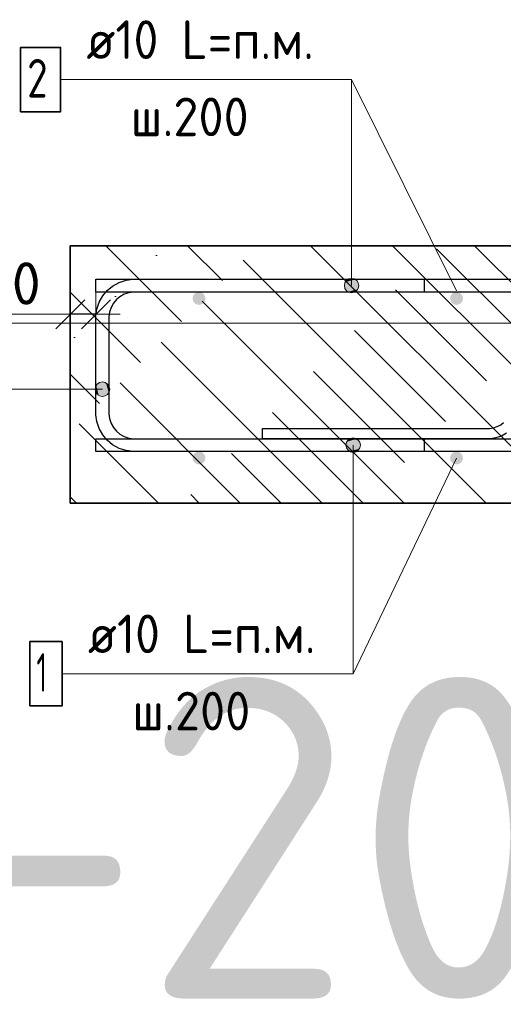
# Model space of a CAD drawing. Header units: metres. Extents: x -38 to 98, y -15 to 21.
# Tile 117 of 147: x 72.128 to 72.504, y 7.942 to 8.708. Entities that reach past the tile are written whole.
import ezdxf

# ---------------------------------------------------------------- set-up
doc = ezdxf.new("R2010")
doc.units = ezdxf.units.M
doc.header["$PDMODE"] = 65
for name, color, linetype, lineweight in [('XR$3$Арм. стержнями верхней зоны', 180, 'Continuous', 35), ('XR$3$Арм. стержнями нижней зоны', 180, 'Continuous', 35), ('XR$3$Арм.стержн. Арматура края', 96, 'Continuous', 35), ('XR$3$Размерная линия_ общее', 7, 'Continuous', 13), ('XR$4$Текст_ примечание', 7, 'Continuous', 13), ('XR$5$Арм. стержнями верхней зоны', 180, 'Continuous', 35), ('XR$5$Арм. стержнями нижней зоны', 180, 'Continuous', 35), ('XR$5$Арм.стержн. Арматура края', 96, 'Continuous', 35), ('XR$5$Размерная линия_ общее', 7, 'Continuous', 13)]:
    doc.layers.add(name, color=color, linetype=linetype, lineweight=lineweight)
doc.layers.add('XR$3$Арм.стержн. Фиксатор', color=7, linetype='Continuous', lineweight=35, true_color=0x501e0f)
doc.layers.add('XR$5$Арм.стержн. Фиксатор', color=7, linetype='Continuous', lineweight=35, true_color=0x501e0f)
doc.styles.add('ISOCPEUR', font='txt')
doc.dimstyles.new('DIMSTYLE_11', dxfattribs={"dimtxt": 0.033, "dimasz": 0.0375, "dimexe": 0, "dimexo": 0, "dimgap": 0.0165, "dimtad": 2, "dimdec": 0, "dimlfac": 1000, "dimrnd": 1, "dimzin": 12, "dimdsep": 46, "dimtxsty": 'ISOCPEUR', "dimblk1": 'ALL_ML_STRICH', "dimblk2": 'ALL_ML_STRICH', "dimsah": 1, "dimcen": 0, "dimclrd": 7, "dimclre": 256, "dimclrt": 7, "dimadec": 0, "dimazin": 0, "dimtfac": 1, "dimtdec": 0, "dimtix": 1, "dimtmove": 2, "dimatfit": 3, "dimfxl": 0, "dimtvp": 1.2, "dimtzin": 0, "dimlwd": 0, "dimlwe": -3, "dimarcsym": 0})
pattern_1 = [(135, (0, 0), (-0.031819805, -0.031819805), [0.4, -0.05, 0, -0.05]), (135, (-0.01591, -0.01591), (-0.031819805, -0.031819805), [0.8, -0.1, 0.1, -0.1])]

# ---------------------------------------------------------------- blocks, each defined once
blk = doc.blocks.new('ALL_ML_STRICH')
at = {"color": 0, "linetype": 'ByBlock', "lineweight": -2}
for p, q in [((0, -0.5), (0, 0.5)), ((-0.3, -0.3), (0.3, 0.3)), ((-1, 0), (0.5, 0))]:
    blk.add_line(p, q, dxfattribs=at)
blk = doc.blocks.new('*D140')
at = {"layer": 'DEFPOINTS', "color": 7, "linetype": 'Continuous', "lineweight": 13, "transparency": 33554687}
for p in [(72.1875, 8.47857), (72.1875, 8.44358), (72.1675, 8.43858)]:
    blk.add_point(p, dxfattribs=at)
at = {"layer": 'XR$3$Размерная линия_ общее', "color": 253, "linetype": 'Continuous', "lineweight": -2, "true_color": 0xa0a0a0, "transparency": 33554687}
for p, q in [((72.1675, 8.45858), (72.1675, 8.47857)), ((72.1875, 8.46358), (72.1875, 8.47857))]:
    blk.add_line(p, q, dxfattribs=at)
at = {"layer": 'XR$3$Размерная линия_ общее', "color": 7, "linetype": 'Continuous', "lineweight": -2, "transparency": 33554687}
blk.add_line((72.1875, 8.47857), (72.1675, 8.47857), dxfattribs=at)
at = {"layer": 'XR$3$Размерная линия_ общее', "color": 7, "linetype": 'Continuous', "lineweight": 13, "transparency": 33554687, "xscale": 0.0375, "yscale": 0.0375, "zscale": 0.0375}
for p, rotation in [((72.1675, 8.47857), 180), ((72.1875, 8.47857), 360)]:
    blk.add_blockref('ALL_ML_STRICH', p, dxfattribs=dict(at, rotation=rotation))
at = {"layer": 'XR$3$Размерная линия_ общее', "color": 7, "linetype": 'Continuous', "lineweight": 13, "transparency": 33554687, "insert": (72.12208, 8.50257), "char_height": 0.033, "width": 0.066, "attachment_point": 5, "style": 'ISOCPEUR'}
blk.add_mtext('\\A1;{20}', dxfattribs=at)
at = {"layer": 'XR$3$Размерная линия_ общее', "color": 7, "linetype": 'Continuous', "lineweight": 13, "transparency": 33554687, "insert": (72.09879, 8.42451), "char_height": 0.027, "width": 0.00135, "attachment_point": 1, "rotation": 180, "line_spacing_factor": 0.60241, "style": 'ISOCPEUR'}
blk.add_mtext('з.с.', dxfattribs=at)
blk = doc.blocks.new('*D779')
at = {"layer": 'DEFPOINTS', "color": 7, "linetype": 'Continuous', "lineweight": 13, "transparency": 33554687}
for p in [(72.1875, 8.47857), (72.1875, 8.44358), (72.1675, 8.43858)]:
    blk.add_point(p, dxfattribs=at)
at = {"layer": 'XR$5$Размерная линия_ общее', "color": 253, "linetype": 'Continuous', "lineweight": -2, "true_color": 0xa0a0a0, "transparency": 33554687}
for p, q in [((72.1675, 8.45858), (72.1675, 8.47857)), ((72.1875, 8.46358), (72.1875, 8.47857))]:
    blk.add_line(p, q, dxfattribs=at)
at = {"layer": 'XR$5$Размерная линия_ общее', "color": 7, "linetype": 'Continuous', "lineweight": -2, "transparency": 33554687}
blk.add_line((72.1875, 8.47857), (72.1675, 8.47857), dxfattribs=at)
at = {"layer": 'XR$5$Размерная линия_ общее', "color": 7, "linetype": 'Continuous', "lineweight": 13, "transparency": 33554687, "xscale": 0.0375, "yscale": 0.0375, "zscale": 0.0375}
for p, rotation in [((72.1675, 8.47857), 180), ((72.1875, 8.47857), 360)]:
    blk.add_blockref('ALL_ML_STRICH', p, dxfattribs=dict(at, rotation=rotation))
at = {"layer": 'XR$5$Размерная линия_ общее', "color": 7, "linetype": 'Continuous', "lineweight": 13, "transparency": 33554687, "insert": (72.12208, 8.50257), "char_height": 0.033, "width": 0.066, "attachment_point": 5, "style": 'ISOCPEUR'}
blk.add_mtext('\\A1;{20}', dxfattribs=at)
at = {"layer": 'XR$5$Размерная линия_ общее', "color": 7, "linetype": 'Continuous', "lineweight": 13, "transparency": 33554687, "insert": (72.09879, 8.42451), "char_height": 0.027, "width": 0.00135, "attachment_point": 1, "rotation": 180, "line_spacing_factor": 0.60241, "style": 'ISOCPEUR'}
blk.add_mtext('з.с.', dxfattribs=at)

msp = doc.modelspace()

# ---------------------------------------------------------------- hatches: boundary and pattern name
at = {"linetype": 'Continuous', "lineweight": 13, "transparency": 33554687}
h = msp.add_hatch(dxfattribs=at)
h.set_pattern_fill('__________540', scale=0.015, style=0, pattern_type=2)
h.set_pattern_definition(pattern_1)
h.paths.add_polyline_path([(72.1675, 8.53188), (72.1675, 8.33188), (72.75595, 8.33188), (72.75595, 8.53188)], flags=0)
h = msp.add_hatch(dxfattribs=at)
h.set_pattern_fill('__________540', scale=0.015, style=0, pattern_type=2)
h.set_pattern_definition(pattern_1)
h.paths.add_polyline_path([(72.1675, 8.53188), (72.1675, 8.33188), (72.75595, 8.33188), (72.75595, 8.53188)], flags=0)
at = {"layer": 'XR$3$Арм. стержнями верхней зоны', "linetype": 'Continuous', "lineweight": 13, "transparency": 33554687}
for points in [[(72.39085, 8.50369), (72.38117, 8.50369), (72.38039, 8.50088)], [(72.39085, 8.50369), (72.38039, 8.50088), (72.39164, 8.50088)], [(72.38882, 8.50571), (72.3832, 8.50571), (72.38117, 8.50369)], [(72.38882, 8.50571), (72.38117, 8.50369), (72.39085, 8.50369)], [(72.3832, 8.50571), (72.38882, 8.50571), (72.38601, 8.5065)], [(72.39164, 8.50088), (72.38039, 8.50088), (72.38117, 8.49806)], [(72.39164, 8.50088), (72.38117, 8.49806), (72.39085, 8.49806)], [(72.39085, 8.49806), (72.38117, 8.49806), (72.3832, 8.49604)], [(72.39085, 8.49806), (72.3832, 8.49604), (72.38882, 8.49604)], [(72.38882, 8.49604), (72.3832, 8.49604), (72.38601, 8.49525)]]:
    msp.add_hatch(color=7, dxfattribs=at).paths.add_polyline_path(points)
at = {"layer": 'XR$3$Арм. стержнями верхней зоны', "linetype": 'Continuous', "lineweight": 50, "transparency": 33554687}
for points in [[(72.27251, 8.49088), (72.27212, 8.49279), (72.27104, 8.49441), (72.26942, 8.4955), (72.26751, 8.49588), (72.26559, 8.4955), (72.26397, 8.49441), (72.26289, 8.49279), (72.26251, 8.49088), (72.26289, 8.48896), (72.26397, 8.48734), (72.26559, 8.48626), (72.26751, 8.48588), (72.26942, 8.48626), (72.27104, 8.48734), (72.27212, 8.48896)], [(72.47251, 8.49088), (72.47212, 8.49279), (72.47104, 8.49441), (72.46942, 8.4955), (72.46751, 8.49588), (72.46559, 8.4955), (72.46397, 8.49441), (72.46289, 8.49279), (72.46251, 8.49088), (72.46289, 8.48896), (72.46397, 8.48734), (72.46559, 8.48626), (72.46751, 8.48588), (72.46942, 8.48626), (72.47104, 8.48734), (72.47212, 8.48896)]]:
    msp.add_hatch(color=4, dxfattribs=at).paths.add_polyline_path(points)
at = {"layer": 'XR$3$Арм. стержнями нижней зоны', "linetype": 'Continuous', "lineweight": 13, "transparency": 33554687}
for points in [[(72.3824, 8.37969), (72.39207, 8.37969), (72.39005, 8.38171)], [(72.3824, 8.37969), (72.39005, 8.38171), (72.38442, 8.38171)], [(72.38442, 8.38171), (72.39005, 8.38171), (72.38723, 8.3825)], [(72.38161, 8.37688), (72.39286, 8.37688), (72.39207, 8.37969)], [(72.38161, 8.37688), (72.39207, 8.37969), (72.3824, 8.37969)], [(72.3824, 8.37406), (72.39286, 8.37688), (72.38161, 8.37688)], [(72.3824, 8.37406), (72.39207, 8.37406), (72.39286, 8.37688)], [(72.38442, 8.37204), (72.39207, 8.37406), (72.3824, 8.37406)], [(72.38442, 8.37204), (72.39005, 8.37204), (72.39207, 8.37406)], [(72.39005, 8.37204), (72.38442, 8.37204), (72.38723, 8.37125)]]:
    msp.add_hatch(color=7, dxfattribs=at).paths.add_polyline_path(points)
at = {"layer": 'XR$3$Арм. стержнями нижней зоны', "linetype": 'Continuous', "lineweight": 50, "transparency": 33554687}
for points in [[(72.27251, 8.36688), (72.27212, 8.36879), (72.27104, 8.37041), (72.26942, 8.3715), (72.26751, 8.37188), (72.26559, 8.3715), (72.26397, 8.37041), (72.26289, 8.36879), (72.26251, 8.36688), (72.26289, 8.36496), (72.26397, 8.36334), (72.26559, 8.36226), (72.26751, 8.36188), (72.26942, 8.36226), (72.27104, 8.36334), (72.27212, 8.36496)], [(72.47251, 8.36688), (72.47212, 8.36879), (72.47104, 8.37041), (72.46942, 8.3715), (72.46751, 8.37188), (72.46559, 8.3715), (72.46397, 8.37041), (72.46289, 8.36879), (72.46251, 8.36688), (72.46289, 8.36496), (72.46397, 8.36334), (72.46559, 8.36226), (72.46751, 8.36188), (72.46942, 8.36226), (72.47104, 8.36334), (72.47212, 8.36496)]]:
    msp.add_hatch(color=4, dxfattribs=at).paths.add_polyline_path(points)
at = {"layer": 'XR$3$Арм.стержн. Арматура края', "linetype": 'Continuous', "lineweight": 13, "transparency": 33554687}
for points in [[(72.18969, 8.42519), (72.1925, 8.41473), (72.1925, 8.42598)], [(72.1925, 8.42598), (72.1925, 8.41473), (72.19532, 8.41552)], [(72.1925, 8.42598), (72.19532, 8.41552), (72.19532, 8.42519)], [(72.18767, 8.41754), (72.18767, 8.42317), (72.18688, 8.42035)], [(72.18767, 8.42317), (72.18969, 8.41552), (72.18969, 8.42519)], [(72.18767, 8.42317), (72.18767, 8.41754), (72.18969, 8.41552)], [(72.18969, 8.42519), (72.18969, 8.41552), (72.1925, 8.41473)], [(72.19532, 8.42519), (72.19532, 8.41552), (72.19734, 8.41754)], [(72.19532, 8.42519), (72.19734, 8.41754), (72.19734, 8.42317)], [(72.19734, 8.42317), (72.19734, 8.41754), (72.19813, 8.42035)]]:
    msp.add_hatch(color=7, dxfattribs=at).paths.add_polyline_path(points)
at = {"layer": 'XR$5$Арм. стержнями верхней зоны', "linetype": 'Continuous', "lineweight": 13, "transparency": 33554687}
for points in [[(72.39085, 8.50369), (72.38117, 8.50369), (72.38039, 8.50088)], [(72.39085, 8.50369), (72.38039, 8.50088), (72.39164, 8.50088)], [(72.38882, 8.50571), (72.3832, 8.50571), (72.38117, 8.50369)], [(72.38882, 8.50571), (72.38117, 8.50369), (72.39085, 8.50369)], [(72.3832, 8.50571), (72.38882, 8.50571), (72.38601, 8.5065)], [(72.39164, 8.50088), (72.38039, 8.50088), (72.38117, 8.49806)], [(72.39164, 8.50088), (72.38117, 8.49806), (72.39085, 8.49806)], [(72.39085, 8.49806), (72.38117, 8.49806), (72.3832, 8.49604)], [(72.39085, 8.49806), (72.3832, 8.49604), (72.38882, 8.49604)], [(72.38882, 8.49604), (72.3832, 8.49604), (72.38601, 8.49525)]]:
    msp.add_hatch(color=7, dxfattribs=at).paths.add_polyline_path(points)
at = {"layer": 'XR$5$Арм. стержнями верхней зоны', "linetype": 'Continuous', "lineweight": 50, "transparency": 33554687}
for points in [[(72.27251, 8.49088), (72.27212, 8.49279), (72.27104, 8.49441), (72.26942, 8.4955), (72.26751, 8.49588), (72.26559, 8.4955), (72.26397, 8.49441), (72.26289, 8.49279), (72.26251, 8.49088), (72.26289, 8.48896), (72.26397, 8.48734), (72.26559, 8.48626), (72.26751, 8.48588), (72.26942, 8.48626), (72.27104, 8.48734), (72.27212, 8.48896)], [(72.47251, 8.49088), (72.47212, 8.49279), (72.47104, 8.49441), (72.46942, 8.4955), (72.46751, 8.49588), (72.46559, 8.4955), (72.46397, 8.49441), (72.46289, 8.49279), (72.46251, 8.49088), (72.46289, 8.48896), (72.46397, 8.48734), (72.46559, 8.48626), (72.46751, 8.48588), (72.46942, 8.48626), (72.47104, 8.48734), (72.47212, 8.48896)]]:
    msp.add_hatch(color=4, dxfattribs=at).paths.add_polyline_path(points)
at = {"layer": 'XR$5$Арм. стержнями нижней зоны', "linetype": 'Continuous', "lineweight": 13, "transparency": 33554687}
for points in [[(72.3824, 8.37969), (72.39207, 8.37969), (72.39005, 8.38171)], [(72.3824, 8.37969), (72.39005, 8.38171), (72.38442, 8.38171)], [(72.38442, 8.38171), (72.39005, 8.38171), (72.38723, 8.3825)], [(72.38161, 8.37688), (72.39286, 8.37688), (72.39207, 8.37969)], [(72.38161, 8.37688), (72.39207, 8.37969), (72.3824, 8.37969)], [(72.3824, 8.37406), (72.39286, 8.37688), (72.38161, 8.37688)], [(72.3824, 8.37406), (72.39207, 8.37406), (72.39286, 8.37688)], [(72.38442, 8.37204), (72.39207, 8.37406), (72.3824, 8.37406)], [(72.38442, 8.37204), (72.39005, 8.37204), (72.39207, 8.37406)], [(72.39005, 8.37204), (72.38442, 8.37204), (72.38723, 8.37125)]]:
    msp.add_hatch(color=7, dxfattribs=at).paths.add_polyline_path(points)
at = {"layer": 'XR$5$Арм. стержнями нижней зоны', "linetype": 'Continuous', "lineweight": 50, "transparency": 33554687}
for points in [[(72.27251, 8.36688), (72.27212, 8.36879), (72.27104, 8.37041), (72.26942, 8.3715), (72.26751, 8.37188), (72.26559, 8.3715), (72.26397, 8.37041), (72.26289, 8.36879), (72.26251, 8.36688), (72.26289, 8.36496), (72.26397, 8.36334), (72.26559, 8.36226), (72.26751, 8.36188), (72.26942, 8.36226), (72.27104, 8.36334), (72.27212, 8.36496)], [(72.47251, 8.36688), (72.47212, 8.36879), (72.47104, 8.37041), (72.46942, 8.3715), (72.46751, 8.37188), (72.46559, 8.3715), (72.46397, 8.37041), (72.46289, 8.36879), (72.46251, 8.36688), (72.46289, 8.36496), (72.46397, 8.36334), (72.46559, 8.36226), (72.46751, 8.36188), (72.46942, 8.36226), (72.47104, 8.36334), (72.47212, 8.36496)]]:
    msp.add_hatch(color=4, dxfattribs=at).paths.add_polyline_path(points)
at = {"layer": 'XR$5$Арм.стержн. Арматура края', "linetype": 'Continuous', "lineweight": 13, "transparency": 33554687}
for points in [[(72.18969, 8.42519), (72.1925, 8.41473), (72.1925, 8.42598)], [(72.1925, 8.42598), (72.1925, 8.41473), (72.19532, 8.41552)], [(72.1925, 8.42598), (72.19532, 8.41552), (72.19532, 8.42519)], [(72.18767, 8.41754), (72.18767, 8.42317), (72.18688, 8.42035)], [(72.18767, 8.42317), (72.18969, 8.41552), (72.18969, 8.42519)], [(72.18767, 8.42317), (72.18767, 8.41754), (72.18969, 8.41552)], [(72.18969, 8.42519), (72.18969, 8.41552), (72.1925, 8.41473)], [(72.19532, 8.42519), (72.19532, 8.41552), (72.19734, 8.41754)], [(72.19532, 8.42519), (72.19734, 8.41754), (72.19734, 8.42317)], [(72.19734, 8.42317), (72.19734, 8.41754), (72.19813, 8.42035)]]:
    msp.add_hatch(color=7, dxfattribs=at).paths.add_polyline_path(points)

# ---------------------------------------------------------------- linework, layer by layer
at = {"color": 7, "linetype": 'Continuous', "lineweight": 13, "transparency": 33554687}
for p, q in [((72.46751, 8.49688), (72.38601, 8.66104)), ((72.46751, 8.49688), (72.38601, 8.66104)), ((72.1675, 8.47857), (72.0985, 8.47857)), ((72.1675, 8.47857), (72.0985, 8.47857)), ((72.46751, 8.36688), (72.38723, 8.19921)), ((72.46751, 8.36688), (72.38723, 8.19921))]:
    msp.add_line(p, q, dxfattribs=at)
at = {"color": 7, "linetype": 'Continuous', "lineweight": 35, "transparency": 33554687}
for p, q in [((72.1675, 8.53188), (72.1675, 8.33188)), ((72.75595, 8.53188), (72.1675, 8.53188)), ((72.1675, 8.53188), (72.1675, 8.33188)), ((72.75595, 8.53188), (72.1675, 8.53188)), ((72.1675, 8.33188), (72.75595, 8.33188)), ((72.1675, 8.33188), (72.75595, 8.33188))]:
    msp.add_line(p, q, dxfattribs=at)
at = {"layer": 'XR$3$Арм. стержнями верхней зоны', "color": 7, "linetype": 'Continuous', "lineweight": 13, "transparency": 33554687}
for p, q in [((72.16001, 8.66104), (72.38601, 8.66104)), ((72.38601, 8.66104), (72.38601, 8.50088)), ((72.38601, 8.5065), (72.38601, 8.5065)), ((72.38039, 8.50088), (72.38039, 8.50088)), ((72.38601, 8.49525), (72.38601, 8.49525)), ((72.39164, 8.50088), (72.39164, 8.50088))]:
    msp.add_line(p, q, dxfattribs=at)
at = {"layer": 'XR$3$Арм. стержнями верхней зоны', "color": 7, "linetype": 'Continuous', "lineweight": 35, "transparency": 33554687}
msp.add_lwpolyline([(72.12901, 8.63604), (72.16001, 8.63604), (72.16001, 8.68604), (72.12901, 8.68604), (72.12901, 8.63604)], dxfattribs=at)
at = {"layer": 'XR$3$Арм. стержнями верхней зоны', "color": 4, "linetype": 'Continuous', "lineweight": 25, "transparency": 33554687}
for points in [[(72.76095, 8.49588), (72.1875, 8.49588), (72.1875, 8.50588), (72.76095, 8.50588), (72.76095, 8.49588)], [(72.76095, 8.49588), (72.44251, 8.49588), (72.44251, 8.50588), (72.76095, 8.50588), (72.76095, 8.49588)]]:
    msp.add_lwpolyline(points, dxfattribs=at)
at = {"layer": 'XR$3$Арм. стержнями верхней зоны', "color": 7, "linetype": 'Continuous', "lineweight": 13, "transparency": 33554687}
msp.add_circle((72.38601, 8.50088), 0.00563, dxfattribs=at)
at = {"layer": 'XR$3$Арм. стержнями нижней зоны', "color": 7, "linetype": 'Continuous', "lineweight": 13, "transparency": 33554687}
for p, q in [((72.38723, 8.3825), (72.38723, 8.3825)), ((72.38161, 8.37688), (72.38161, 8.37688)), ((72.38723, 8.19921), (72.38723, 8.37688)), ((72.39286, 8.37688), (72.39286, 8.37688)), ((72.38723, 8.37125), (72.38723, 8.37125)), ((72.16123, 8.19921), (72.38723, 8.19921))]:
    msp.add_line(p, q, dxfattribs=at)
at = {"layer": 'XR$3$Арм. стержнями нижней зоны', "color": 4, "linetype": 'Continuous', "lineweight": 25, "transparency": 33554687}
for points in [[(72.76095, 8.37188), (72.1875, 8.37188), (72.1875, 8.38188), (72.76095, 8.38188), (72.76095, 8.37188)], [(72.76095, 8.37188), (72.44251, 8.37188), (72.44251, 8.38188), (72.76095, 8.38188), (72.76095, 8.37188)]]:
    msp.add_lwpolyline(points, dxfattribs=at)
at = {"layer": 'XR$3$Арм. стержнями нижней зоны', "color": 7, "linetype": 'Continuous', "lineweight": 35, "transparency": 33554687}
msp.add_lwpolyline([(72.13623, 8.17421), (72.16123, 8.17421), (72.16123, 8.22421), (72.13623, 8.22421), (72.13623, 8.17421)], dxfattribs=at)
at = {"layer": 'XR$3$Арм. стержнями нижней зоны', "color": 7, "linetype": 'Continuous', "lineweight": 13, "transparency": 33554687}
msp.add_circle((72.38723, 8.37688), 0.00563, dxfattribs=at)
at = {"layer": 'XR$3$Арм.стержн. Арматура края', "color": 7, "linetype": 'Continuous', "lineweight": 13, "transparency": 33554687}
for p, q in [((72.1925, 8.42598), (72.1925, 8.42598)), ((72.08057, 8.42035), (72.1925, 8.42035)), ((72.18688, 8.42035), (72.18688, 8.42035)), ((72.19813, 8.42035), (72.19813, 8.42035)), ((72.1925, 8.41473), (72.1925, 8.41473))]:
    msp.add_line(p, q, dxfattribs=at)
at = {"layer": 'XR$3$Арм.стержн. Арматура края', "color": 4, "linetype": 'Continuous', "lineweight": 25, "transparency": 33554687}
for points in [[(72.6875, 8.37188), (72.21607, 8.37188), (72.21085, 8.3726), (72.20541, 8.3744), (72.20041, 8.3772), (72.19628, 8.38065), (72.19283, 8.38478), (72.19002, 8.38979), (72.18823, 8.39523), (72.1875, 8.40044), (72.1875, 8.47731), (72.18823, 8.48253), (72.19002, 8.48797), (72.19283, 8.49298), (72.19628, 8.4971), (72.20041, 8.50055), (72.20541, 8.50336), (72.21085, 8.50515), (72.21607, 8.50588), (72.6875, 8.50588)], [(72.6875, 8.49588), (72.21676, 8.49588), (72.21313, 8.49537), (72.20946, 8.49416), (72.2061, 8.49228), (72.20338, 8.49001), (72.2011, 8.48728), (72.19922, 8.48392), (72.19801, 8.48026), (72.1975, 8.47662), (72.1975, 8.40113), (72.19801, 8.3975), (72.19922, 8.39383), (72.2011, 8.39048), (72.20338, 8.38775), (72.2061, 8.38547), (72.20946, 8.38359), (72.21313, 8.38238), (72.21676, 8.38188), (72.6875, 8.38188)]]:
    msp.add_lwpolyline(points, dxfattribs=at)
at = {"layer": 'XR$3$Арм.стержн. Арматура края', "color": 7, "linetype": 'Continuous', "lineweight": 13, "transparency": 33554687}
msp.add_circle((72.1925, 8.42035), 0.00563, dxfattribs=at)
at = {"layer": 'XR$3$Арм.стержн. Фиксатор', "color": 40, "linetype": 'Continuous', "lineweight": 25, "transparency": 33554687}
msp.add_lwpolyline([(72.50643, 8.38614), (72.50242, 8.38389), (72.49807, 8.38246), (72.4939, 8.38188), (72.31675, 8.38188), (72.31675, 8.38988), (72.49335, 8.38988), (72.49625, 8.39028), (72.49919, 8.39125), (72.50187, 8.39275), (72.50405, 8.39457)], dxfattribs=at)
at = {"layer": 'XR$4$Текст_ примечание', "color": 7, "linetype": 'Continuous', "lineweight": 13, "transparency": 33554687}
msp.add_line((86.41979, 8.47171), (67.91979, 8.47171), dxfattribs=at)
at = {"layer": 'XR$5$Арм. стержнями верхней зоны', "color": 7, "linetype": 'Continuous', "lineweight": 13, "transparency": 33554687}
for p, q in [((72.16001, 8.66104), (72.38601, 8.66104)), ((72.38601, 8.66104), (72.38601, 8.50088)), ((72.38601, 8.5065), (72.38601, 8.5065)), ((72.38039, 8.50088), (72.38039, 8.50088)), ((72.38601, 8.49525), (72.38601, 8.49525)), ((72.39164, 8.50088), (72.39164, 8.50088))]:
    msp.add_line(p, q, dxfattribs=at)
at = {"layer": 'XR$5$Арм. стержнями верхней зоны', "color": 7, "linetype": 'Continuous', "lineweight": 35, "transparency": 33554687}
msp.add_lwpolyline([(72.12901, 8.63604), (72.16001, 8.63604), (72.16001, 8.68604), (72.12901, 8.68604), (72.12901, 8.63604)], dxfattribs=at)
at = {"layer": 'XR$5$Арм. стержнями верхней зоны', "color": 4, "linetype": 'Continuous', "lineweight": 25, "transparency": 33554687}
for points in [[(72.76095, 8.49588), (72.1875, 8.49588), (72.1875, 8.50588), (72.76095, 8.50588), (72.76095, 8.49588)], [(72.76095, 8.49588), (72.44251, 8.49588), (72.44251, 8.50588), (72.76095, 8.50588), (72.76095, 8.49588)]]:
    msp.add_lwpolyline(points, dxfattribs=at)
at = {"layer": 'XR$5$Арм. стержнями верхней зоны', "color": 7, "linetype": 'Continuous', "lineweight": 13, "transparency": 33554687}
msp.add_circle((72.38601, 8.50088), 0.00563, dxfattribs=at)
at = {"layer": 'XR$5$Арм. стержнями нижней зоны', "color": 7, "linetype": 'Continuous', "lineweight": 13, "transparency": 33554687}
for p, q in [((72.38723, 8.3825), (72.38723, 8.3825)), ((72.38161, 8.37688), (72.38161, 8.37688)), ((72.38723, 8.19921), (72.38723, 8.37688)), ((72.39286, 8.37688), (72.39286, 8.37688)), ((72.38723, 8.37125), (72.38723, 8.37125)), ((72.16123, 8.19921), (72.38723, 8.19921))]:
    msp.add_line(p, q, dxfattribs=at)
at = {"layer": 'XR$5$Арм. стержнями нижней зоны', "color": 4, "linetype": 'Continuous', "lineweight": 25, "transparency": 33554687}
for points in [[(72.76095, 8.37188), (72.1875, 8.37188), (72.1875, 8.38188), (72.76095, 8.38188), (72.76095, 8.37188)], [(72.76095, 8.37188), (72.44251, 8.37188), (72.44251, 8.38188), (72.76095, 8.38188), (72.76095, 8.37188)]]:
    msp.add_lwpolyline(points, dxfattribs=at)
at = {"layer": 'XR$5$Арм. стержнями нижней зоны', "color": 7, "linetype": 'Continuous', "lineweight": 35, "transparency": 33554687}
msp.add_lwpolyline([(72.13623, 8.17421), (72.16123, 8.17421), (72.16123, 8.22421), (72.13623, 8.22421), (72.13623, 8.17421)], dxfattribs=at)
at = {"layer": 'XR$5$Арм. стержнями нижней зоны', "color": 7, "linetype": 'Continuous', "lineweight": 13, "transparency": 33554687}
msp.add_circle((72.38723, 8.37688), 0.00563, dxfattribs=at)
at = {"layer": 'XR$5$Арм.стержн. Арматура края', "color": 7, "linetype": 'Continuous', "lineweight": 13, "transparency": 33554687}
for p, q in [((72.1925, 8.42598), (72.1925, 8.42598)), ((72.08057, 8.42035), (72.1925, 8.42035)), ((72.18688, 8.42035), (72.18688, 8.42035)), ((72.19813, 8.42035), (72.19813, 8.42035)), ((72.1925, 8.41473), (72.1925, 8.41473))]:
    msp.add_line(p, q, dxfattribs=at)
at = {"layer": 'XR$5$Арм.стержн. Арматура края', "color": 4, "linetype": 'Continuous', "lineweight": 25, "transparency": 33554687}
for points in [[(72.6875, 8.37188), (72.21607, 8.37188), (72.21085, 8.3726), (72.20541, 8.3744), (72.20041, 8.3772), (72.19628, 8.38065), (72.19283, 8.38478), (72.19002, 8.38979), (72.18823, 8.39523), (72.1875, 8.40044), (72.1875, 8.47731), (72.18823, 8.48253), (72.19002, 8.48797), (72.19283, 8.49298), (72.19628, 8.4971), (72.20041, 8.50055), (72.20541, 8.50336), (72.21085, 8.50515), (72.21607, 8.50588), (72.6875, 8.50588)], [(72.6875, 8.49588), (72.21676, 8.49588), (72.21313, 8.49537), (72.20946, 8.49416), (72.2061, 8.49228), (72.20338, 8.49001), (72.2011, 8.48728), (72.19922, 8.48392), (72.19801, 8.48026), (72.1975, 8.47662), (72.1975, 8.40113), (72.19801, 8.3975), (72.19922, 8.39383), (72.2011, 8.39048), (72.20338, 8.38775), (72.2061, 8.38547), (72.20946, 8.38359), (72.21313, 8.38238), (72.21676, 8.38188), (72.6875, 8.38188)]]:
    msp.add_lwpolyline(points, dxfattribs=at)
at = {"layer": 'XR$5$Арм.стержн. Арматура края', "color": 7, "linetype": 'Continuous', "lineweight": 13, "transparency": 33554687}
msp.add_circle((72.1925, 8.42035), 0.00563, dxfattribs=at)
at = {"layer": 'XR$5$Арм.стержн. Фиксатор', "color": 40, "linetype": 'Continuous', "lineweight": 25, "transparency": 33554687}
msp.add_lwpolyline([(72.50643, 8.38614), (72.50242, 8.38389), (72.49807, 8.38246), (72.4939, 8.38188), (72.31675, 8.38188), (72.31675, 8.38988), (72.49335, 8.38988), (72.49625, 8.39028), (72.49919, 8.39125), (72.50187, 8.39275), (72.50405, 8.39457)], dxfattribs=at)

# ---------------------------------------------------------------- texts
at = {"layer": 'XR$3$Арм. стержнями верхней зоны', "color": 7, "linetype": 'Continuous', "lineweight": 25, "transparency": 33554687, "char_height": 0.03, "attachment_point": 7, "style": 'ISOCPEUR'}
for s, insert, width in [('\\W0.94;ø10 L=п.м.', (72.18001, 8.67704), 0.1999832), ('\\W0.78;2', (72.13401, 8.64704), 0.0326407), ('\\W0.95;ш.200 ', (72.21451, 8.61704), 0.1311995)]:
    msp.add_mtext(s, dxfattribs=dict(at, insert=insert, width=width))
at = {"layer": 'XR$3$Арм. стержнями нижней зоны', "color": 7, "linetype": 'Continuous', "lineweight": 25, "transparency": 33554687, "char_height": 0.03, "attachment_point": 7, "style": 'ISOCPEUR'}
for s, insert, width in [('\\W0.94;ø10 L=п.м.', (72.18123, 8.21521), 0.1999832), ('\\W0.56;1', (72.14123, 8.18521), 0.0233333), ('\\W0.95;ш.200 ', (72.21573, 8.15521), 0.1311997)]:
    msp.add_mtext(s, dxfattribs=dict(at, insert=insert, width=width))
at = {"layer": 'XR$4$Текст_ примечание', "color": 7, "linetype": 'Continuous', "lineweight": 35, "transparency": 33554687, "insert": (70.35063, 7.94671), "char_height": 0.25, "width": 2.7437149, "attachment_point": 7, "style": 'ISOCPEUR'}
msp.add_mtext('\\W0.96;ГОСТ 34028-2016', dxfattribs=at)
at = {"layer": 'XR$5$Арм. стержнями верхней зоны', "color": 7, "linetype": 'Continuous', "lineweight": 25, "transparency": 33554687, "char_height": 0.03, "attachment_point": 7, "style": 'ISOCPEUR'}
for s, insert, width in [('\\W0.94;ø10 L=п.м.', (72.18001, 8.67704), 0.1999832), ('\\W0.78;2', (72.13401, 8.64704), 0.0326407), ('\\W0.95;ш.200 ', (72.21451, 8.61704), 0.1311995)]:
    msp.add_mtext(s, dxfattribs=dict(at, insert=insert, width=width))
at = {"layer": 'XR$5$Арм. стержнями нижней зоны', "color": 7, "linetype": 'Continuous', "lineweight": 25, "transparency": 33554687, "char_height": 0.03, "attachment_point": 7, "style": 'ISOCPEUR'}
for s, insert, width in [('\\W0.94;ø10 L=п.м.', (72.18123, 8.21521), 0.1999832), ('\\W0.56;1', (72.14123, 8.18521), 0.0233333), ('\\W0.95;ш.200 ', (72.21573, 8.15521), 0.1311997)]:
    msp.add_mtext(s, dxfattribs=dict(at, insert=insert, width=width))

# ---------------------------------------------------------------- dimensions: what is measured, and where the dimension line sits
at = {"layer": 'XR$3$Размерная линия_ общее', "color": 7, "linetype": 'Continuous', "lineweight": 13, "transparency": 33554687}
dim = msp.add_linear_dim(base=(72.1675, 8.47857), p1=(72.1875, 8.46358), p2=(72.1675, 8.45858), angle=180, text='<>\\Xз.с.', dimstyle='DIMSTYLE_11', override={"dimpost": '<>', "dimclrd": 7, "dimclre": 253, "dimclrt": 7, "dimlwd": 0, "dimlwe": 65533}, dxfattribs=at)
dim.commit()
dim.dimension.update_dxf_attribs({"geometry": '*D140', "text_midpoint": (72.12208, 8.50257), "dimtype": 160})
at = {"layer": 'XR$5$Размерная линия_ общее', "color": 7, "linetype": 'Continuous', "lineweight": 13, "transparency": 33554687}
dim = msp.add_linear_dim(base=(72.1675, 8.47857), p1=(72.1875, 8.46358), p2=(72.1675, 8.45858), angle=180, text='<>\\Xз.с.', dimstyle='DIMSTYLE_11', override={"dimpost": '<>', "dimclrd": 7, "dimclre": 253, "dimclrt": 7, "dimlwd": 0, "dimlwe": 65533}, dxfattribs=at)
dim.commit()
dim.dimension.update_dxf_attribs({"geometry": '*D779', "text_midpoint": (72.12208, 8.50257), "dimtype": 160})

doc.saveas('drawing.dxf')
